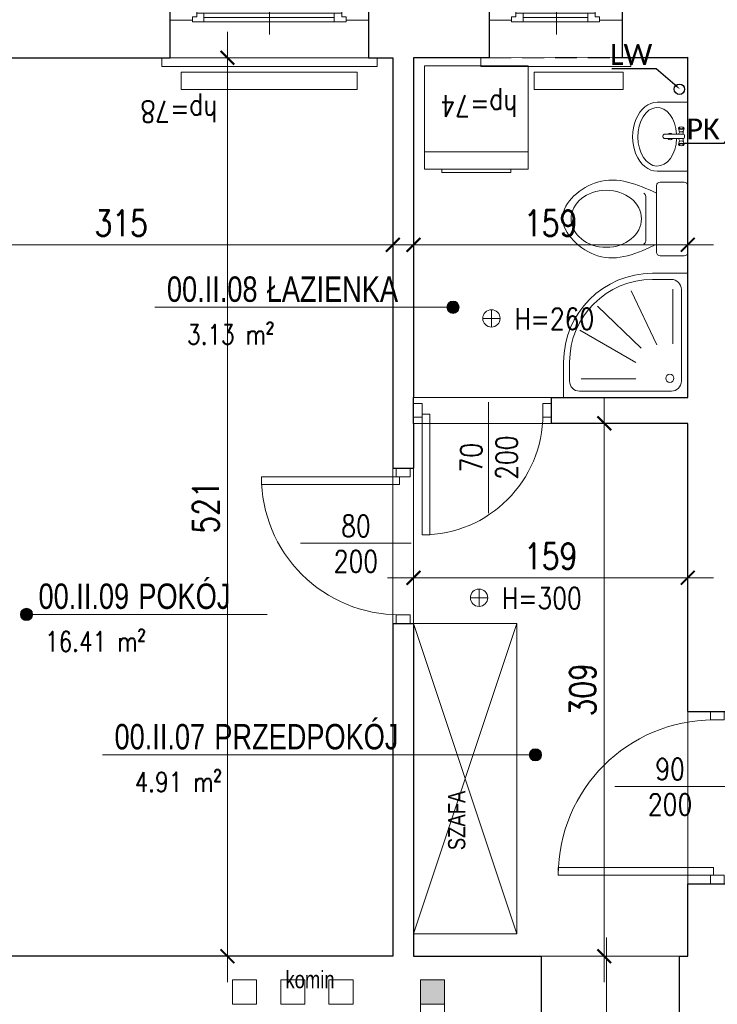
# Model space of a CAD drawing. Header units: millimetres. Extents: x 284606 to 569416, y -192995 to -95103.
# Tile 27 of 178: x 287657 to 288062, y -103504 to -102933. Entities that reach past the tile are written whole.
import ezdxf
from ezdxf import colors
from ezdxf.entities.mleader import LeaderData, LeaderLine
from ezdxf.enums import TextEntityAlignment as Align
from ezdxf.lldxf.tags import DXFTag
from ezdxf.math import Vec2, Vec3

# ---------------------------------------------------------------- set-up
doc = ezdxf.new("R2010")
doc.units = ezdxf.units.MM
doc.linetypes.add('HIDDEN', pattern=[9.525, 6.35, -3.175])
doc.layers.get('0').update_dxf_attribs({"lineweight": 0})
for name, color, linetype, lineweight in [('!STR_Elewacje 0.15', 10, 'Continuous', 15), ('!STR_Konstrukcja 0.20', 200, 'Continuous', 20), ('!STR_Konstrukcja 0.30', 64, 'Continuous', 30), ('!STR_Opisy 0.09', 8, 'Continuous', 9), ('!STR_Przerywana 0.09', 8, 'HIDDEN', 9), ('!STR_Stolarka drzwiowa', 30, 'Continuous', 15), ('!STR_Stolarka okienna', 72, 'Continuous', 15), ('!STR_Wymiarowanie', 254, 'Continuous', 9)]:
    doc.layers.add(name, color=color, linetype=linetype, lineweight=lineweight)
doc.layers.add('!STR_Obrysy pomieszczeń', color=215, linetype='Continuous', lineweight=9, plot=False)
for name, color, linetype, lineweight, true_color in [('!STR_Wentylacja', 7, 'Continuous', 15, 0x3399ff), ('EKO Wyposażenie', 7, 'Continuous', 5, 0x919191), ('IS_Powrót', 5, 'SOLID', 30, 0x0000ff)]:
    doc.layers.add(name, color=color, linetype=linetype, lineweight=lineweight, true_color=true_color)
doc.styles.add('1_50', font='txt', dxfattribs={"width": 0.8})
doc.styles.add('AB_Arial', font='NirmalaS.ttf')
doc.styles.add('EKO 1-10', font='romans.shx', dxfattribs={"width": 0.8, "height": 15})
doc.styles.add('EKO 1-5', font='romans.shx', dxfattribs={"width": 0.8, "height": 10})
doc.styles.get("Standard").update_dxf_attribs({"font": 'calibri.ttf'})
tags = doc.linetypes.add('SOLID', pattern=[10, 10, 0]).pattern_tags.tags
tags[6:7] = [DXFTag(74, 4), DXFTag(75, 0), DXFTag(340, '0'), DXFTag(46, 0.0), DXFTag(50, 0.0), DXFTag(44, 0.0), DXFTag(45, 0.0)]
tags[4:5] = [DXFTag(74, 4), DXFTag(75, 0), DXFTag(340, '0'), DXFTag(46, 0.0), DXFTag(50, 0.0), DXFTag(44, 0.0), DXFTag(45, 0.0)]
doc.dimstyles.new('EKO wymiar 1-10', dxfattribs={"dimtxt": 15, "dimasz": 8, "dimexe": 15, "dimexo": 15, "dimgap": 5, "dimtad": 1, "dimdec": 0, "dimtxsty": 'EKO 1-10', "dimblk": 'ARCHTICK', "dimcen": 10, "dimdle": 15, "dimclrd": 256, "dimclre": 256, "dimclrt": 256, "dimazin": 2, "dimtfac": 1, "dimtdec": 0, "dimtmove": 2, "dimatfit": 3, "dimldrblk": 'ARCHTICK', "dimfxl": 15, "dimfxlon": 1, "dimlwd": -1, "dimlwe": -1, "dimarcsym": 0})

# ---------------------------------------------------------------- blocks, each defined once
blk = doc.blocks.new('*U163')
at = {"layer": '!STR_Konstrukcja 0.20', "linetype": 'Continuous', "lineweight": 15}
for points in [[(8.12, 45.81), (0.62, 45.81), (0.62, 53.31), (105.62, 53.31), (105.62, 45.81), (98.12, 45.81)], [(-4.38, 0.81), (-9.38, 0.81), (-9.38, -4.19), (115.62, -4.19), (115.62, 0.81), (110.62, 0.81)]]:
    blk.add_lwpolyline(points, dxfattribs=at)
at = {"layer": '!STR_Konstrukcja 0.30', "ltscale": 2}
for points in [[(-4.38, 0.81), (-4.38, 29.68), (8.12, 29.68), (8.12, 45.81)], [(98.12, 45.81), (98.12, 29.68), (110.62, 29.68), (110.62, 0.81)]]:
    blk.add_lwpolyline(points, dxfattribs=at)
at = {"layer": '!STR_Przerywana 0.09', "ltscale": 2}
for points in [[(8.12, 45.81), (98.12, 45.81)], [(-4.38, 0.81), (110.62, 0.81)]]:
    blk.add_lwpolyline(points, dxfattribs=at)
at = {"layer": '!STR_Stolarka okienna', "ltscale": 0.3}
for points in [[(-4.38, 22.64), (-4.38, 29.68), (11.02, 29.68), (11.02, 24.55), (8.52, 24.55), (8.52, 22.64), (-4.38, 22.64)], [(110.62, 22.64), (110.62, 29.68), (95.05, 29.68), (95.05, 24.55), (97.55, 24.55), (97.55, 22.64), (110.62, 22.64)], [(97.55, 21.56), (97.55, 24.55), (95.05, 24.55), (95.05, 26.7), (11.02, 26.7), (11.02, 24.55), (8.52, 24.55), (8.52, 21.56), (97.55, 21.56)], [(15.12, 26.7), (15.12, 21.56)], [(90.62, 24.13), (15.12, 24.13)], [(90.62, 21.56), (90.62, 26.7)]]:
    blk.add_lwpolyline(points, dxfattribs=at)
blk = doc.blocks.new('*U164')
at = {"layer": '!STR_Opisy 0.09', "linetype": 'Continuous'}
blk.add_line((0, 32.11), (0, -89.22), dxfattribs=at)
at = {"layer": '!STR_Opisy 0.09', "ltscale": 0.7, "style": 'EKO 1-5', "width": 0.8}
blk.add_attdef('WYS', text='', height=12.5, rotation=270, dxfattribs=at).set_placement((-10.53, 0), align=Align.MIDDLE_CENTER)
at = {"layer": '!STR_Opisy 0.09', "linetype": 'Continuous', "style": 'EKO 1-5', "width": 0.8}
blk.add_attdef('SZER', text='', height=12.5, rotation=270, dxfattribs=at).set_placement((0, 0), align=Align.BOTTOM_CENTER)
blk.add_attdef('HP=', (30.1, -127.68), '', height=12.5, rotation=180, dxfattribs=at)
blk = doc.blocks.new('_ArchTick')
at = {"color": 0, "linetype": 'ByBlock', "const_width": 0.15}
blk.add_lwpolyline([(-0.5, -0.5), (0.5, 0.5)], dxfattribs=at)
blk = doc.blocks.new('*D165')
at = {"layer": '!STR_Wymiarowanie', "ltscale": 1.5, "transparency": 16777216}
for p, q in [((287558.73, -103048.66), (287558.73, -103078.66)), ((287873.73, -103048.66), (287873.73, -103078.66)), ((287543.73, -103063.66), (287888.73, -103063.66))]:
    blk.add_line(p, q, dxfattribs=at)
at = {"layer": 'Defpoints', "color": 0, "ltscale": 1.5, "transparency": 16777216}
for p in [(287558.73, -102955.19), (287873.73, -102955.19), (287873.73, -103063.66)]:
    blk.add_point(p, dxfattribs=at)
at = {"layer": '!STR_Wymiarowanie', "ltscale": 1.5, "transparency": 16777216, "xscale": 8, "yscale": 8, "zscale": 8, "rotation": 180}
blk.add_blockref('_ArchTick', (287558.73, -103063.66), dxfattribs=at)
at = {"layer": '!STR_Wymiarowanie', "ltscale": 1.5, "transparency": 16777216, "xscale": 8, "yscale": 8, "zscale": 8}
blk.add_blockref('_ArchTick', (287873.73, -103063.66), dxfattribs=at)
at = {"layer": '!STR_Wymiarowanie', "ltscale": 1.5, "transparency": 16777216, "insert": (287716.23, -103051.16), "char_height": 15, "attachment_point": 5, "style": 'EKO 1-10'}
blk.add_mtext('315', dxfattribs=at)
blk = doc.blocks.new('*D166')
at = {"layer": '!STR_Wymiarowanie', "ltscale": 1.5, "transparency": 16777216}
for p, q in [((287885.73, -103048.66), (287885.73, -103078.66)), ((288044.73, -103048.66), (288044.73, -103078.66)), ((287870.73, -103063.66), (288059.73, -103063.66))]:
    blk.add_line(p, q, dxfattribs=at)
at = {"layer": 'Defpoints', "color": 0, "ltscale": 1.5, "transparency": 16777216}
for p in [(287885.73, -102955.19), (288044.73, -102955.19), (288044.73, -103063.66)]:
    blk.add_point(p, dxfattribs=at)
at = {"layer": '!STR_Wymiarowanie', "ltscale": 1.5, "transparency": 16777216, "xscale": 8, "yscale": 8, "zscale": 8, "rotation": 180}
blk.add_blockref('_ArchTick', (287885.73, -103063.66), dxfattribs=at)
at = {"layer": '!STR_Wymiarowanie', "ltscale": 1.5, "transparency": 16777216, "xscale": 8, "yscale": 8, "zscale": 8}
blk.add_blockref('_ArchTick', (288044.73, -103063.66), dxfattribs=at)
at = {"layer": '!STR_Wymiarowanie', "ltscale": 1.5, "transparency": 16777216, "insert": (287965.23, -103051.16), "char_height": 15, "attachment_point": 5, "style": 'EKO 1-10'}
blk.add_mtext('159', dxfattribs=at)
blk = doc.blocks.new('*D167')
at = {"layer": '!STR_Wymiarowanie', "ltscale": 1.5, "transparency": 16777216}
for p, q in [((287777.82, -102940.19), (287777.82, -103491.19)), ((287762.82, -102955.19), (287792.82, -102955.19)), ((287762.82, -103476.19), (287792.82, -103476.19))]:
    blk.add_line(p, q, dxfattribs=at)
at = {"layer": 'Defpoints', "color": 0, "ltscale": 1.5, "transparency": 16777216}
for p in [(287558.73, -102955.19), (287558.73, -103476.19), (287777.82, -103476.19)]:
    blk.add_point(p, dxfattribs=at)
at = {"layer": '!STR_Wymiarowanie', "ltscale": 1.5, "transparency": 16777216, "xscale": 8, "yscale": 8, "zscale": 8}
for p, rotation in [((287777.82, -102955.19), 90), ((287777.82, -103476.19), 270)]:
    blk.add_blockref('_ArchTick', p, dxfattribs=dict(at, rotation=rotation))
at = {"layer": '!STR_Wymiarowanie', "ltscale": 1.5, "transparency": 16777216, "insert": (287765.32, -103215.69), "char_height": 15, "attachment_point": 5, "rotation": 90, "style": 'EKO 1-10'}
blk.add_mtext('521', dxfattribs=at)
blk = doc.blocks.new('*U168')
at = {"layer": '!STR_Opisy 0.09', "linetype": 'Continuous'}
blk.add_line((38.49, 6.91), (38.49, -57.31), dxfattribs=at)
at = {"layer": '!STR_Stolarka drzwiowa'}
for points in [[(-5, 6.2), (0, 6.2), (0, -1.8), (-5, -1.8)], [(80, 6.2), (85, 6.2), (85, -1.8), (80, -1.8)], [(0, 0), (0, -80), (4.38, -80), (4.38, 0)]]:
    blk.add_lwpolyline(points, close=True, dxfattribs=at)
blk.add_arc((0, 0), 80, 270, 0, dxfattribs=at)
at = {"layer": '!STR_Opisy 0.09', "linetype": 'Continuous', "style": 'EKO 1-10', "width": 0.8}
blk.add_attdef('SZER', text='', height=12.5, rotation=90, dxfattribs=at).set_placement((38.49, -25.2), align=Align.BOTTOM_CENTER)
at = {"layer": '!STR_Opisy 0.09', "ltscale": 0.7, "style": 'EKO 1-10', "width": 0.8}
blk.add_attdef('WYS', text='', height=12.5, rotation=90, dxfattribs=at).set_placement((49.01, -25.2), align=Align.MIDDLE_CENTER)
blk = doc.blocks.new('*U171')
at = {"layer": '!STR_Opisy 0.09', "linetype": 'Continuous'}
blk.add_line((38.49, 6.91), (38.49, -57.31), dxfattribs=at)
at = {"layer": '!STR_Stolarka drzwiowa'}
for points in [[(-5, 6.2), (0, 6.2), (0, -1.8), (-5, -1.8)], [(70, 6.2), (75, 6.2), (75, -1.8), (70, -1.8)], [(0, 0), (0, -70), (4.38, -70), (4.38, 0)]]:
    blk.add_lwpolyline(points, close=True, dxfattribs=at)
blk.add_arc((0, 0), 70, 270, 0, dxfattribs=at)
at = {"layer": '!STR_Opisy 0.09', "linetype": 'Continuous', "style": 'EKO 1-10', "width": 0.8}
blk.add_attdef('SZER', text='', height=12.5, rotation=90, dxfattribs=at).set_placement((38.49, -25.2), align=Align.BOTTOM_CENTER)
at = {"layer": '!STR_Opisy 0.09', "ltscale": 0.7, "style": 'EKO 1-10', "width": 0.8}
blk.add_attdef('WYS', text='', height=12.5, rotation=90, dxfattribs=at).set_placement((49.01, -25.2), align=Align.MIDDLE_CENTER)
blk = doc.blocks.new('wysokosc2')
at = {"ltscale": 2}
for points in [[(-5.06, 0.04), (5.03, 0.04)], [(0, 5.1), (0, -5.1)]]:
    blk.add_lwpolyline(points, dxfattribs=at)
blk.add_circle((0, 0), 5.03, dxfattribs=at)
at = {"ltscale": 2, "style": 'EKO 1-5', "width": 0.8}
blk.add_attdef('WYS', (13.29, -6.01), '', height=12.5, dxfattribs=at)
blk = doc.blocks.new('*U102')
for p, q in [((19.33, 0), (-19.33, 0)), ((-21.33, -16.02), (-21.33, -2)), ((21.33, -16.02), (21.33, -2)), ((-19.33, -18.02), (19.33, -18.02)), ((13.09, -24.36), (-12.8, -24.36))]:
    blk.add_line(p, q)
for centre, start, end in [((-19.33, -2), 90, 180), ((19.33, -2), 360, 90), ((-19.33, -16.02), 180, 270), ((19.33, -16.02), 270, 360), ((-12.8, -26.36), 90, 154.5293), ((13.09, -26.36), 24.5682, 90)]:
    blk.add_arc(centre, 2, start, end)
blk.add_ellipse((0.08, -47.22), major_axis=(0, -20.4), ratio=0.810803)
blk.add_open_spline([(14.91, -18.02), (20.03, -29.22), (28.87, -49.72), (0.74, -82.83), (-29.38, -50.17), (-19.96, -29.25), (-14.6, -18)], degree=3, knots=[1.212901, 1.212901, 1.212901, 1.212901, 36.090844, 64.924591, 94.904253, 129.876154, 129.876154, 129.876154, 129.876154])
blk = doc.blocks.new('*U101')
for p, q in [((30, 30), (30, -30)), ((30, 30), (90, 30)), ((80, 30), (80, -30)), ((90, 30), (90, -30)), ((30, -30), (90, -30))]:
    blk.add_line(p, q)
blk.add_lwpolyline([(90, -20), (92, -20), (92, 20), (90, 20)])
blk = doc.blocks.new('brodzik2')
for p, q in [((-11.82, 85.56), (-25.62, 85.56)), ((-4.62, 11.76), (-4.62, 78.36)), ((-85.62, 25.56), (-85.62, 11.76)), ((-78.42, 4.56), (-11.82, 4.56))]:
    blk.add_line(p, q)
for points in [[(-25.62, 90), (0, 90), (0, 0), (-90, 0), (-90, 25.56)], [(-22.44, 38.22), (-40.94, 77.38)], [(-10.9, 38.91), (-10.9, 78.42)], [(-33.81, 35.77), (-65.37, 66.26)], [(-37.65, 25.32), (-78.27, 48.69)], [(-37.65, 13.57), (-77.22, 13.57)]]:
    blk.add_lwpolyline(points)
blk.add_circle((-12.99, 13.92), 2.96)
for centre, radius, start, end in [((-25.53, 25.53), 64.47, 90.07641, 179.96835), ((-25.62, 25.56), 60, 90, 180), ((-11.82, 78.36), 7.2, 360, 90), ((-78.42, 11.76), 7.2, 180, 270), ((-11.82, 11.76), 7.2, 270, 0)]:
    blk.add_arc(centre, radius, start, end)
blk = doc.blocks.new('*U118')
at = {"linetype": 'Continuous'}
for p, q in [((31.26, 0), (-31.26, 0)), ((31.26, -27.61), (31.26, 0)), ((-31.26, -27.61), (-31.26, 0)), ((-5.46, -3.78), (-7.65, -3.37)), ((-5.46, -7.88), (-7.65, -8.29)), ((-4.84, -4.25), (-2.4, -4.25)), ((-4.76, -7.26), (-2.4, -8.46)), ((-2.4, -20.62), (-2.4, -3.98)), ((-1.2, -2.78), (0.45, -2.78)), ((1.65, -3.98), (1.65, -20.62)), ((1.65, -4.25), (4.09, -4.25)), ((1.65, -8.46), (4.01, -7.26)), ((4.71, -3.78), (6.9, -3.37)), ((4.71, -7.88), (6.9, -8.29)), ((-0.15, -22.42), (-0.6, -22.42))]:
    blk.add_line(p, q, dxfattribs=at)
for centre, radius, start, end in [((-1.2, -3.98), 1.2, 90, 180), ((0.45, -3.98), 1.2, 0, 90), ((-0.25, -15.93), 2.89, 138.16349, 221.83651), ((-0.25, -15.93), 2.89, 311.19619, 48.80381), ((-0.6, -20.62), 1.8, 180, 270), ((-0.15, -20.62), 1.8, 270, 0)]:
    blk.add_arc(centre, radius, start, end, dxfattribs=at)
blk.add_ellipse((-8.05, -5.83), major_axis=(0, -2.05), ratio=0.476554, dxfattribs=at)
for centre, major_axis, ratio, start_param, end_param in [((-7.76, -5.83), (0, -2.47), 0.476554, 5.436764, 10.271199), ((-5.46, -5.83), (0, -2.05), 0.476554, 0, 3.141593), ((0, -27.61), (-26.57, 0), 0.662269, 4.803016, 10.93344), ((0, -27.61), (-31.26, 0), 0.713042, 0, 3.141593)]:
    blk.add_ellipse(centre, major_axis=major_axis, ratio=ratio, start_param=start_param, end_param=end_param, dxfattribs=at)
at = {"linetype": 'Continuous', "extrusion": (3.22359e-14, 3.55849e-14, -1)}
for centre, major_axis, start_param, end_param in [((4.71, -5.83), (0, -2.05), 0, 3.141593), ((7, -5.83), (0, -2.47), 5.436764, 10.271199)]:
    blk.add_ellipse(centre, major_axis=major_axis, ratio=0.476554, start_param=start_param, end_param=end_param, dxfattribs=at)
blk.add_ellipse((7.3, -5.83), major_axis=(0, -2.05), ratio=0.476554, dxfattribs=at)
blk = doc.blocks.new('*U174')
at = {"layer": '!STR_Konstrukcja 0.20', "linetype": 'Continuous', "lineweight": 15}
for points in [[(8.12, 45.81), (0.62, 45.81), (0.62, 53.31), (67.62, 53.31), (67.62, 45.81), (60.12, 45.81)], [(-4.38, 0.81), (-9.38, 0.81), (-9.38, -4.19), (77.62, -4.19), (77.62, 0.81), (72.62, 0.81)]]:
    blk.add_lwpolyline(points, dxfattribs=at)
at = {"layer": '!STR_Konstrukcja 0.30', "ltscale": 2}
for points in [[(-4.38, 0.81), (-4.38, 29.68), (8.12, 29.68), (8.12, 45.81)], [(60.12, 45.81), (60.12, 29.68), (72.62, 29.68), (72.62, 0.81)]]:
    blk.add_lwpolyline(points, dxfattribs=at)
at = {"layer": '!STR_Przerywana 0.09', "ltscale": 2}
for points in [[(8.12, 45.81), (60.12, 45.81)], [(-4.38, 0.81), (72.62, 0.81)]]:
    blk.add_lwpolyline(points, dxfattribs=at)
at = {"layer": '!STR_Stolarka okienna', "ltscale": 0.3}
for points in [[(-4.38, 22.64), (-4.38, 29.68), (11.02, 29.68), (11.02, 24.55), (8.52, 24.55), (8.52, 22.64), (-4.38, 22.64)], [(72.62, 22.64), (72.62, 29.68), (57.05, 29.68), (57.05, 24.55), (59.55, 24.55), (59.55, 22.64), (72.62, 22.64)], [(59.55, 21.56), (59.55, 24.55), (57.05, 24.55), (57.05, 26.7), (11.02, 26.7), (11.02, 24.55), (8.52, 24.55), (8.52, 21.56), (59.55, 21.56)], [(15.12, 26.7), (15.12, 21.56)], [(52.62, 24.13), (15.12, 24.13)], [(52.62, 21.56), (52.62, 26.7)]]:
    blk.add_lwpolyline(points, dxfattribs=at)
blk = doc.blocks.new('*U183')
at = {"layer": '!STR_Opisy 0.09', "linetype": 'Continuous'}
blk.add_line((0, 32.11), (0, -89.22), dxfattribs=at)
at = {"layer": '!STR_Opisy 0.09', "ltscale": 0.7, "style": 'EKO 1-5', "width": 0.8}
blk.add_attdef('WYS', text='', height=12.5, rotation=270, dxfattribs=at).set_placement((-10.53, 0), align=Align.MIDDLE_CENTER)
at = {"layer": '!STR_Opisy 0.09', "linetype": 'Continuous', "style": 'EKO 1-5', "width": 0.8}
blk.add_attdef('SZER', text='', height=12.5, rotation=270, dxfattribs=at).set_placement((0, 0), align=Align.BOTTOM_CENTER)
blk.add_attdef('HP=', (22.54, -124.5), '', height=12.5, rotation=180, dxfattribs=at)
blk = doc.blocks.new('*D175')
at = {"layer": '!STR_Wymiarowanie', "ltscale": 1.5, "transparency": 16777216}
for p, q in [((287885.73, -103268.19), (287885.73, -103241.72)), ((288044.73, -103268.19), (288044.73, -103241.72)), ((287870.73, -103256.72), (288059.73, -103256.72))]:
    blk.add_line(p, q, dxfattribs=at)
at = {"layer": 'Defpoints', "color": 0, "ltscale": 1.5, "transparency": 16777216}
for p in [(288044.73, -103256.72), (287885.73, -103283.19), (288044.73, -103283.19)]:
    blk.add_point(p, dxfattribs=at)
at = {"layer": '!STR_Wymiarowanie', "ltscale": 1.5, "transparency": 16777216, "xscale": 8, "yscale": 8, "zscale": 8, "rotation": 180}
blk.add_blockref('_ArchTick', (287885.73, -103256.72), dxfattribs=at)
at = {"layer": '!STR_Wymiarowanie', "ltscale": 1.5, "transparency": 16777216, "xscale": 8, "yscale": 8, "zscale": 8}
blk.add_blockref('_ArchTick', (288044.73, -103256.72), dxfattribs=at)
at = {"layer": '!STR_Wymiarowanie', "ltscale": 1.5, "transparency": 16777216, "insert": (287965.23, -103244.22), "char_height": 15, "attachment_point": 5, "style": 'EKO 1-10'}
blk.add_mtext('159', dxfattribs=at)
blk = doc.blocks.new('*D176')
at = {"layer": '!STR_Wymiarowanie', "ltscale": 1.5, "transparency": 16777216}
for p, q in [((287996.35, -103152.19), (287996.35, -103491.19)), ((288011.35, -103167.19), (287981.35, -103167.19)), ((288011.35, -103476.19), (287981.35, -103476.19))]:
    blk.add_line(p, q, dxfattribs=at)
at = {"layer": 'Defpoints', "color": 0, "ltscale": 1.5, "transparency": 16777216}
for p in [(288044.73, -103167.19), (287996.35, -103476.19), (288044.73, -103476.19)]:
    blk.add_point(p, dxfattribs=at)
at = {"layer": '!STR_Wymiarowanie', "ltscale": 1.5, "transparency": 16777216, "xscale": 8, "yscale": 8, "zscale": 8}
for p, rotation in [((287996.35, -103167.19), 90), ((287996.35, -103476.19), 270)]:
    blk.add_blockref('_ArchTick', p, dxfattribs=dict(at, rotation=rotation))
at = {"layer": '!STR_Wymiarowanie', "ltscale": 1.5, "transparency": 16777216, "insert": (287983.85, -103321.69), "char_height": 15, "attachment_point": 5, "rotation": 90, "style": 'EKO 1-10'}
blk.add_mtext('309', dxfattribs=at)
blk = doc.blocks.new('*U177')
at = {"layer": '!STR_Opisy 0.09', "linetype": 'Continuous'}
blk.add_line((-51.51, 6.91), (-51.51, -57.31), dxfattribs=at)
at = {"layer": '!STR_Stolarka drzwiowa'}
for points in [[(-90, 6.2), (-95, 6.2), (-95, -1.8), (-90, -1.8)], [(5, 6.2), (0, 6.2), (0, -1.8), (5, -1.8)], [(0, 0), (0, -90), (-4.38, -90), (-4.38, 0)]]:
    blk.add_lwpolyline(points, close=True, dxfattribs=at)
blk.add_arc((0, 0), 90, 180, 270, dxfattribs=at)
at = {"layer": '!STR_Opisy 0.09', "linetype": 'Continuous', "style": 'EKO 1-10', "width": 0.8}
blk.add_attdef('SZER', text='', height=12.5, rotation=90, dxfattribs=at).set_placement((-51.51, -25.2), align=Align.BOTTOM_CENTER)
at = {"layer": '!STR_Opisy 0.09', "ltscale": 0.7, "style": 'EKO 1-10', "width": 0.8}
blk.add_attdef('WYS', text='', height=12.5, rotation=90, dxfattribs=at).set_placement((-40.99, -25.2), align=Align.MIDDLE_CENTER)
blk = doc.blocks.new('*U121')
at = {"layer": '!STR_Opisy 0.09', "linetype": 'Continuous'}
blk.add_line((0, -153.49), (0, -32.16), dxfattribs=at)
at = {"layer": '!STR_Opisy 0.09', "linetype": 'Continuous', "style": 'EKO 1-5', "width": 0.8}
blk.add_attdef('HP=', (50.53, 21.53), '', height=12.5, rotation=180, dxfattribs=at)
at = {"layer": '!STR_Opisy 0.09', "ltscale": 0.7, "style": 'EKO 1-5', "width": 0.8}
blk.add_attdef('WYS', text='', height=12.5, rotation=270, dxfattribs=at).set_placement((-10.53, -121.38), align=Align.MIDDLE_CENTER)
at = {"layer": '!STR_Opisy 0.09', "linetype": 'Continuous', "style": 'EKO 1-5', "width": 0.8}
blk.add_attdef('SZER', text='', height=12.5, rotation=270, dxfattribs=at).set_placement((0, -121.38), align=Align.BOTTOM_CENTER)
blk = doc.blocks.new('*D440')
at = {"layer": '!STR_Wymiarowanie', "ltscale": 1.5, "transparency": 16777216}
for p, q in [((287509.6, -102797.14), (287509.6, -102767.14)), ((287757.23, -102797.14), (287757.23, -102767.14)), ((287494.6, -102782.14), (287772.23, -102782.14))]:
    blk.add_line(p, q, dxfattribs=at)
at = {"layer": 'Defpoints', "color": 0, "ltscale": 1.5, "transparency": 16777216}
for p in [(287757.23, -102782.14), (287757.23, -102926.31), (287509.6, -103007.19)]:
    blk.add_point(p, dxfattribs=at)
at = {"layer": '!STR_Wymiarowanie', "ltscale": 1.5, "transparency": 16777216, "xscale": 8, "yscale": 8, "zscale": 8, "rotation": 180}
blk.add_blockref('_ArchTick', (287509.6, -102782.14), dxfattribs=at)
at = {"layer": '!STR_Wymiarowanie', "ltscale": 1.5, "transparency": 16777216, "xscale": 8, "yscale": 8, "zscale": 8}
blk.add_blockref('_ArchTick', (287757.23, -102782.14), dxfattribs=at)
at = {"layer": '!STR_Wymiarowanie', "ltscale": 1.5, "transparency": 16777216, "insert": (287633.41, -102769.64), "char_height": 15, "attachment_point": 5, "style": 'EKO 1-10'}
blk.add_mtext('248', dxfattribs=at)
blk = doc.blocks.new('*D454')
at = {"layer": '!STR_Wymiarowanie', "ltscale": 1.5, "transparency": 16777216}
for p, q in [((286985.04, -102724.98), (286985.04, -102694.98)), ((288890.38, -102724.98), (288890.38, -102694.98)), ((286970.04, -102709.98), (288905.38, -102709.98))]:
    blk.add_line(p, q, dxfattribs=at)
at = {"layer": 'Defpoints', "color": 0, "ltscale": 1.5, "transparency": 16777216}
for p in [(288890.38, -102709.98), (288890.38, -102923.28), (286985.04, -103007.19)]:
    blk.add_point(p, dxfattribs=at)
at = {"layer": '!STR_Wymiarowanie', "ltscale": 1.5, "transparency": 16777216, "xscale": 8, "yscale": 8, "zscale": 8, "rotation": 180}
blk.add_blockref('_ArchTick', (286985.04, -102709.98), dxfattribs=at)
at = {"layer": '!STR_Wymiarowanie', "ltscale": 1.5, "transparency": 16777216, "xscale": 8, "yscale": 8, "zscale": 8}
blk.add_blockref('_ArchTick', (288890.38, -102709.98), dxfattribs=at)
at = {"layer": '!STR_Wymiarowanie', "ltscale": 1.5, "transparency": 16777216, "insert": (287937.71, -102697.48), "char_height": 15, "attachment_point": 5, "style": 'EKO 1-10'}
blk.add_mtext('1905', dxfattribs=at)
blk = doc.blocks.new('*U506')
at = {"ltscale": 0.3}
blk.add_hatch(color=256, dxfattribs=at).paths.add_polyline_path([(-0.91, 50, 1), (6.82, 50, 1)])
at = {"ltscale": 1.5}
blk.add_line((17.59, 50), (154.57, 50), dxfattribs=at)
at = {"ltscale": 0.3}
blk.add_lwpolyline([(17.59, 50), (2.95, 50)], dxfattribs=at)
blk.add_circle((2.95, 50), 3.86, dxfattribs=at)
at = {"ltscale": 1.5, "width": 0.8}
for tag, p, height, style in [('NR_POM.', (10.51, 53.45), 16, 'AB_Arial'), ('NAZWA_POMIESZCZENIA', (66.91, 53.45), 16, 'AB_Arial'), ('POSADZKA', (9.08, 4), 12.5, 'EKO 1-5')]:
    blk.add_attdef(tag, p, '', height=height, rotation=0, dxfattribs=dict(at, style=style))
at = {"ltscale": 1.5, "style": 'EKO 1-5', "width": 0.8}
blk.add_attdef('POWIERZCHNIA', text='', height=12.5, rotation=0, dxfattribs=at).set_placement((78.06, 22.91), align=Align.BOTTOM_RIGHT)
blk = doc.blocks.new('*U512')
at = {"ltscale": 0.3}
blk.add_hatch(color=256, dxfattribs=at).paths.add_polyline_path([(271.9, 50, 1), (279.63, 50, 1)])
at = {"ltscale": 1.5}
blk.add_line((17.59, 50), (275.76, 50), dxfattribs=at)
at = {"ltscale": 0.3}
blk.add_lwpolyline([(17.59, 50), (2.95, 50)], dxfattribs=at)
blk.add_circle((275.76, 50), 3.86, dxfattribs=at)
at = {"ltscale": 1.5, "width": 0.8}
for tag, p, height, style in [('NR_POM.', (10.51, 53.45), 16, 'AB_Arial'), ('NAZWA_POMIESZCZENIA', (66.91, 53.45), 16, 'AB_Arial'), ('POSADZKA', (9.08, 4), 12.5, 'EKO 1-5')]:
    blk.add_attdef(tag, p, '', height=height, rotation=0, dxfattribs=dict(at, style=style))
at = {"ltscale": 1.5, "style": 'EKO 1-5', "width": 0.8}
blk.add_attdef('POWIERZCHNIA', text='', height=12.5, rotation=0, dxfattribs=at).set_placement((78.06, 22.91), align=Align.BOTTOM_RIGHT)
blk = doc.blocks.new('*U511')
at = {"ltscale": 0.3}
blk.add_hatch(color=256, dxfattribs=at).paths.add_polyline_path([(186.95, 50, 1), (194.67, 50, 1)])
at = {"ltscale": 1.5}
blk.add_line((17.59, 50), (190.81, 50), dxfattribs=at)
at = {"ltscale": 0.3}
blk.add_lwpolyline([(17.59, 50), (2.95, 50)], dxfattribs=at)
blk.add_circle((190.81, 50), 3.86, dxfattribs=at)
at = {"ltscale": 1.5, "width": 0.8}
for tag, p, height, style in [('NR_POM.', (10.51, 53.45), 16, 'AB_Arial'), ('NAZWA_POMIESZCZENIA', (66.91, 53.45), 16, 'AB_Arial'), ('POSADZKA', (9.08, 4), 12.5, 'EKO 1-5')]:
    blk.add_attdef(tag, p, '', height=height, rotation=0, dxfattribs=dict(at, style=style))
at = {"ltscale": 1.5, "style": 'EKO 1-5', "width": 0.8}
blk.add_attdef('POWIERZCHNIA', text='', height=12.5, rotation=0, dxfattribs=at).set_placement((78.06, 22.91), align=Align.BOTTOM_RIGHT)

msp = doc.modelspace()

# ---------------------------------------------------------------- hatches: boundary and pattern name
at = {"layer": '!STR_Wentylacja', "ltscale": 1.5}
h = msp.add_hatch(color=256, dxfattribs=at)
h.dxf.hatch_style = 1
h.paths.add_polyline_path([(287903.72, -103489.94), (287889.72, -103489.94), (287889.72, -103503.94), (287903.72, -103503.94)])

# ---------------------------------------------------------------- linework, layer by layer
at = {"layer": '!STR_Elewacje 0.15', "ltscale": 1.5}
for points in [[(287751.07, -102963.52), (287853.01, -102963.52), (287853.01, -102973.52), (287751.07, -102973.52)], [(287955.66, -102963.52), (288007.31, -102963.52), (288007.31, -102973.52), (287955.66, -102973.52)]]:
    msp.add_lwpolyline(points, close=True, dxfattribs=at)
at = {"layer": '!STR_Konstrukcja 0.30', "ltscale": 1.5}
for p, q in [((287885.73, -103167.19), (287885.73, -103152.19)), ((287965.73, -103167.19), (287965.73, -103152.19)), ((287873.73, -103193.19), (287885.73, -103193.19)), ((287873.73, -103283.19), (287885.73, -103283.19)), ((288044.73, -103334.19), (288079.04, -103334.19)), ((288044.73, -103434.19), (288079.04, -103434.19)), ((287960.04, -103519.19), (287960.04, -103476.19)), ((288040.04, -103519.19), (288040.04, -103476.19))]:
    msp.add_line(p, q, dxfattribs=at)
for points in [[(287873.73, -103283.19), (287873.73, -103476.19), (287558.73, -103476.19), (287558.73, -102955.19), (287744.73, -102955.19)], [(287859.73, -102955.19), (287873.73, -102955.19), (287873.73, -103193.19)], [(287929.73, -102955.19), (287885.73, -102955.19), (287885.73, -103152.19)], [(287965.73, -103152.19), (288044.73, -103152.19), (288044.73, -102955.19), (288001.57, -102955.19)], [(287885.73, -103167.19), (287885.73, -103193.19)], [(288044.73, -103334.19), (288044.73, -103167.19), (287965.73, -103167.19)], [(287885.73, -103283.19), (287885.73, -103476.19), (287960.04, -103476.19)], [(288040.04, -103476.19), (288044.73, -103476.19), (288044.73, -103434.19)]]:
    msp.add_lwpolyline(points, dxfattribs=at)
at = {"layer": '!STR_Obrysy pomieszczeń', "ltscale": 0.3}
for points in [[(287558.73, -102955.19), (287873.73, -102955.19), (287873.73, -103476.19), (287558.73, -103476.19)], [(287885.73, -102955.19), (288044.73, -102954.9), (288044.73, -103152.19), (287885.73, -103152.19)], [(287885.73, -103167.19), (288044.73, -103167.19), (288044.73, -103476.19), (287885.73, -103476.19)]]:
    msp.add_lwpolyline(points, close=True, dxfattribs=at)
at = {"layer": '!STR_Przerywana 0.09', "ltscale": 1.5}
for p, q in [((287965.73, -103152.19), (287885.73, -103152.19)), ((287965.73, -103167.19), (287885.73, -103167.19)), ((287873.73, -103283.19), (287873.73, -103193.19)), ((287885.73, -103283.19), (287885.73, -103193.19)), ((288044.73, -103334.19), (288044.73, -103434.19)), ((287960.04, -103476.19), (288040.04, -103476.19))]:
    msp.add_line(p, q, dxfattribs=at)
at = {"layer": '!STR_Wentylacja', "ltscale": 1.5}
for p, q in [((287889.72, -103503.94), (287890.04, -103519.19)), ((287903.72, -103503.94), (287903.72, -103519.19))]:
    msp.add_line(p, q, dxfattribs=at)
for points in [[(287780.72, -103489.94), (287780.72, -103503.94), (287794.72, -103503.94), (287794.72, -103489.94)], [(287808.72, -103489.94), (287808.72, -103503.94), (287822.72, -103503.94), (287822.72, -103489.94)], [(287836.72, -103489.94), (287836.72, -103503.94), (287850.72, -103503.94), (287850.72, -103489.94)], [(287889.72, -103489.94), (287889.72, -103503.94), (287903.72, -103503.94), (287903.72, -103489.94)]]:
    msp.add_lwpolyline(points, close=True, dxfattribs=at)
at = {"layer": 'EKO Wyposażenie'}
msp.add_lwpolyline([(287885.73, -103283.19), (287945.73, -103283.19), (287945.73, -103463.19), (287885.73, -103463.19)], close=True, dxfattribs=at)
for points in [[(287945.73, -103283.19), (287885.73, -103463.19)], [(287945.73, -103463.19), (287885.73, -103283.19)]]:
    msp.add_lwpolyline(points, dxfattribs=at)
at = {"layer": 'IS_Powrót', "linetype": 'ByBlock'}
msp.add_circle((288039.92, -102973.49), 3, dxfattribs=at)

# ---------------------------------------------------------------- block references
at = {"layer": '!STR_Konstrukcja 0.30', "ltscale": 1.5}
ref = msp.add_blockref('*U164', (287802.15, -102852.45), dxfattribs=dict(at, xscale=-1))
ref.add_attrib('SZER', '90', dxfattribs={"layer": '!STR_Opisy 0.09', "linetype": 'Continuous', "height": 12.5, "rotation": 90, "style": 'EKO 1-5', "width": 0.8}).set_placement((287802.15, -102852.45), align=Align.BOTTOM_CENTER)
ref.add_attrib('WYS', '170', dxfattribs={"layer": '!STR_Opisy 0.09', "ltscale": 0.7, "height": 12.5, "rotation": 90, "style": 'EKO 1-5', "width": 0.8}).set_placement((287812.67, -102852.45), align=Align.MIDDLE_CENTER)
ref.add_attrib('HP=', 'hp=78', (287772.05, -102980.12), dxfattribs={"layer": '!STR_Opisy 0.09', "linetype": 'Continuous', "height": 12.5, "rotation": 180, "style": 'EKO 1-5', "width": 0.8})
ref = msp.add_blockref('*U183', (287968.56, -102852.45), dxfattribs=dict(at, xscale=-1))
ref.add_attrib('SZER', '52', dxfattribs={"layer": '!STR_Opisy 0.09', "linetype": 'Continuous', "height": 12.5, "rotation": 90, "style": 'EKO 1-5', "width": 0.8}).set_placement((287968.56, -102852.45), align=Align.BOTTOM_CENTER)
ref.add_attrib('WYS', '170', dxfattribs={"layer": '!STR_Opisy 0.09', "ltscale": 0.7, "height": 12.5, "rotation": 90, "style": 'EKO 1-5', "width": 0.8}).set_placement((287979.09, -102852.45), align=Align.MIDDLE_CENTER)
ref.add_attrib('HP=', 'hp=74', (287946.02, -102976.95), dxfattribs={"layer": '!STR_Opisy 0.09', "linetype": 'Continuous', "height": 12.5, "rotation": 180, "style": 'EKO 1-5', "width": 0.8})
for name, p in [('*U163', (287749.11, -102956)), ('*U174', (287934.11, -102956))]:
    msp.add_blockref(name, p, dxfattribs=at)
ref = msp.add_blockref('*U121', (287997.58, -103433.18), dxfattribs=dict(at, xscale=-1))
ref.add_attrib('SZER', '90', dxfattribs={"layer": '!STR_Opisy 0.09', "linetype": 'Continuous', "height": 12.5, "rotation": 90, "style": 'EKO 1-5', "width": 0.8}).set_placement((287997.58, -103554.56), align=Align.BOTTOM_CENTER)
ref.add_attrib('WYS', '200', dxfattribs={"layer": '!STR_Opisy 0.09', "ltscale": 0.7, "height": 12.5, "rotation": 90, "style": 'EKO 1-5', "width": 0.8}).set_placement((288008.11, -103554.56), align=Align.MIDDLE_CENTER)
at = {"layer": '!STR_Opisy 0.09'}
ref = msp.add_blockref('*U511', (287733.09, -103145.9), dxfattribs=dict(at, xscale=0.9199999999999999, yscale=0.9199999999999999, zscale=0.9199999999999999))
ref.add_attrib('NAZWA_POM', 'ŁAZIENKA', (287800.63, -103096.73), dxfattribs={"layer": '0', "ltscale": 1.5, "height": 14.72, "rotation": 0, "style": 'AB_Arial', "width": 0.8})
ref.add_attrib('NUMER_POM', '00.II.08', (287742.76, -103096.73), dxfattribs={"layer": '0', "ltscale": 1.5, "height": 14.72, "rotation": 0, "style": 'AB_Arial', "width": 0.8})
ref.add_attrib('R-SURF', '3.13 m²', dxfattribs={"layer": '0', "ltscale": 1.5, "height": 11.5, "rotation": 0, "style": 'EKO 1-5', "width": 0.8}).set_placement((287804.9, -103124.83), align=Align.BOTTOM_RIGHT)
ref = msp.add_blockref('wysokosc2', (287930.94, -103106.33), dxfattribs=dict(at, xscale=-1, rotation=180))
ref.add_attrib('WYS', 'H=260', (287944.23, -103112.83), dxfattribs={"layer": '0', "ltscale": 2, "height": 12.5, "style": 'EKO 1-5', "width": 0.8})
ref = msp.add_blockref('*U506', (287658.63, -103323.96), dxfattribs=dict(at, xscale=0.9199999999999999, yscale=0.9199999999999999, zscale=0.9199999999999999))
ref.add_attrib('NAZWA_POM', 'POKÓJ', (287726.18, -103274.79), dxfattribs={"layer": '0', "ltscale": 1.5, "height": 14.72, "rotation": 0, "style": 'AB_Arial', "width": 0.8})
ref.add_attrib('NUMER_POM', '00.II.09', (287668.31, -103274.79), dxfattribs={"layer": '0', "ltscale": 1.5, "height": 14.72, "rotation": 0, "style": 'AB_Arial', "width": 0.8})
ref.add_attrib('R-SURF', '16.41 m²', dxfattribs={"layer": '0', "ltscale": 1.5, "height": 11.5, "rotation": 0, "style": 'EKO 1-5', "width": 0.8}).set_placement((287730.45, -103302.89), align=Align.BOTTOM_RIGHT)
ref = msp.add_blockref('wysokosc2', (287923.72, -103268.33), dxfattribs=dict(at, xscale=-1, rotation=180))
ref.add_attrib('WYS', 'H=300', (287937.01, -103274.82), dxfattribs={"layer": '0', "ltscale": 2, "height": 12.5, "style": 'EKO 1-5', "width": 0.8})
ref = msp.add_blockref('*U512', (287702.7, -103405.41), dxfattribs=dict(at, xscale=0.9199999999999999, yscale=0.9199999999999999, zscale=0.9199999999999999))
ref.add_attrib('NAZWA_POM', 'PRZEDPOKÓJ', (287770.24, -103356.24), dxfattribs={"layer": '0', "ltscale": 1.5, "height": 14.72, "rotation": 0, "style": 'AB_Arial', "width": 0.8})
ref.add_attrib('NUMER_POM', '00.II.07', (287712.37, -103356.24), dxfattribs={"layer": '0', "ltscale": 1.5, "height": 14.72, "rotation": 0, "style": 'AB_Arial', "width": 0.8})
ref.add_attrib('R-SURF', '4.91 m²', dxfattribs={"layer": '0', "ltscale": 1.5, "height": 11.5, "rotation": 0, "style": 'EKO 1-5', "width": 0.8}).set_placement((287774.51, -103384.34), align=Align.BOTTOM_RIGHT)
at = {"layer": '!STR_Stolarka drzwiowa', "ltscale": 0.3}
msp.add_blockref('*U171', (287890.73, -103161.89), dxfattribs=at).add_auto_attribs({'WYS': '200', 'SZER': '70'})
at = {"layer": '!STR_Stolarka drzwiowa', "ltscale": 0.3, "rotation": 270}
for name, p, values in [('*U168', (287877.53, -103198.19), {'WYS': '200', 'SZER': '80'}), ('*U177', (288059.69, -103429.19), {'WYS': '200', 'SZER': '90'})]:
    msp.add_blockref(name, p, dxfattribs=at).add_auto_attribs(values)
at = {"layer": 'EKO Wyposażenie', "xscale": -1}
for name, p, rotation in [('*U101', (287922.14, -102929.8), 90), ('*U102', (288044.73, -103048.66), 270)]:
    msp.add_blockref(name, p, dxfattribs=dict(at, rotation=rotation))
at = {"layer": 'EKO Wyposażenie', "xscale": 0.6398441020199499, "yscale": 0.6398441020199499, "zscale": 0.6398441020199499, "rotation": 270}
msp.add_blockref('*U118', (288044.73, -103001.01), dxfattribs=at)
at = {"layer": 'EKO Wyposażenie', "xscale": 0.8000000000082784, "yscale": 0.8000000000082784, "zscale": 0.8000000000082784}
msp.add_blockref('brodzik2', (288044.73, -103152.19), dxfattribs=at)

# ---------------------------------------------------------------- texts
at = {"layer": '!STR_Obrysy pomieszczeń', "ltscale": 0.3, "insert": (287905.77, -103414.68), "char_height": 10, "attachment_point": 1, "rotation": 90, "style": '1_50'}
msp.add_mtext_dynamic_manual_height_columns('\\A1;SZAFA', width=2231.7249, gutter_width=453.61, heights=[120.44], dxfattribs=at)
at = {"layer": '!STR_Obrysy pomieszczeń', "ltscale": 0.3, "insert": (287811.47, -103484.71), "char_height": 10, "attachment_point": 1, "style": '1_50'}
msp.add_mtext_dynamic_manual_height_columns('\\A1;komin', width=2231.7249, gutter_width=453.61, heights=[120.44], dxfattribs=at)

# ---------------------------------------------------------------- dimensions: what is measured, and where the dimension line sits
at = {"layer": '!STR_Wymiarowanie', "ltscale": 1.5}
for base, p1, p2, picture, middle in [((288890.38, -102709.98), (286985.04, -103007.19), (288890.38, -102923.28), '*D454', (287937.71, -102697.48)), ((287757.23, -102782.14), (287509.6, -103007.19), (287757.23, -102926.31), '*D440', (287633.41, -102769.64)), ((287873.73, -103063.66), (287558.73, -102955.19), (287873.73, -102955.19), '*D165', (287716.23, -103051.16)), ((288044.73, -103063.66), (287885.73, -102955.19), (288044.73, -102955.19), '*D166', (287965.23, -103051.16)), ((288044.73, -103256.72), (287885.73, -103283.19), (288044.73, -103283.19), '*D175', (287965.23, -103244.22))]:
    dim = msp.add_linear_dim(base=base, p1=p1, p2=p2, dimstyle='EKO wymiar 1-10', dxfattribs=at)
    dim.commit()
    dim.dimension.update_dxf_attribs({"geometry": picture, "text_midpoint": middle})
for base, p1, p2, picture, middle in [((287777.82, -103476.19), (287558.73, -102955.19), (287558.73, -103476.19), '*D167', (287765.32, -103215.69)), ((287996.35, -103476.19), (288044.73, -103167.19), (288044.73, -103476.19), '*D176', (287983.85, -103321.69))]:
    dim = msp.add_linear_dim(base=base, p1=p1, p2=p2, angle=90, dimstyle='EKO wymiar 1-10', dxfattribs=at)
    dim.commit()
    dim.dimension.update_dxf_attribs({"geometry": picture, "text_midpoint": middle})

# ---------------------------------------------------------------- leaders
ml = msp.add_multileader_mtext('Standard', dxfattribs=at)
ml.set_content('LW', color=256)
ml.set_leader_properties()
ml.build(insert=Vec2(0, 0))
ml.multileader.update_dxf_attribs({"text_right_attachment_type": 6, "dogleg_length": 0.36})
ctx = ml.context
ctx.base_point, ctx.char_height, ctx.plane_origin = Vec3(287999.57, -102953.34), 12, Vec3(281201.15, -105755.02)
ctx.right_attachment, ctx.text_align_type = 6, 2
notes = []
notes.append((ctx, [(1, (1, 1, 0), (288026.53, -102961.71), (-1, 0), 0.36, [(0, [(288040.34, -102973.5)], 0, [])])]))
ctx.mtext.insert, ctx.mtext.alignment, ctx.mtext.flow_direction = Vec3(288024.17, -102947.31), 3, 5
ml = msp.add_multileader_mtext('Standard', dxfattribs=at)
ml.set_content('PK', color=256)
ml.set_leader_properties()
ml.build(insert=Vec2(0, 0))
ml.multileader.update_dxf_attribs({"text_right_attachment_type": 6, "dogleg_length": 0.36})
ctx = ml.context
ctx.base_point, ctx.char_height, ctx.plane_origin = Vec3(288043.74, -102996.49), 12, Vec3(281318.72, -105744.96)
ctx.right_attachment, ctx.text_align_type = 6, 2
notes.append((ctx, [(1, (1, 1, 0), (288065.66, -103004.86), (-1, 0), 0.36, [(0, [(288089.27, -102969.47)], 0, [])])]))
ctx.mtext.insert, ctx.mtext.alignment, ctx.mtext.flow_direction = Vec3(288063.3, -102990.46), 3, 5
for ctx, leaders in notes:
    for number, flags, end, landing, length, lines in leaders:
        leader = LeaderData()
        leader.index, (leader.has_last_leader_line, leader.has_dogleg_vector, leader.attachment_direction) = number, flags
        leader.last_leader_point, leader.dogleg_vector, leader.dogleg_length = Vec3(end), Vec3(landing), length
        for number, points, colour, breaks in lines:
            line = LeaderLine()
            line.index, line.vertices, line.color, line.breaks = number, Vec3.list(points), colors.encode_raw_color(colour), breaks
            leader.lines.append(line)
        ctx.leaders.append(leader)

doc.saveas('drawing.dxf')
